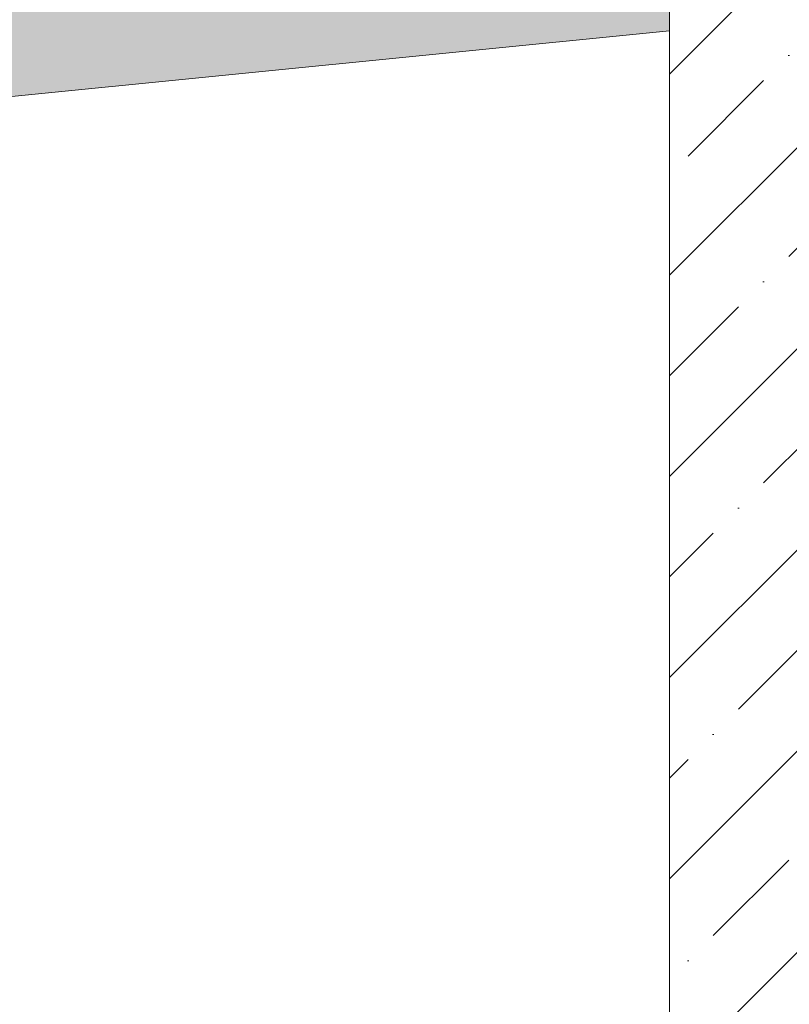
# Model space of a CAD drawing. Header units: millimetres. Extents: x 119219 to 750800, y -8933 to 168688.
# Tile 36 of 115: x 525683 to 526116, y -449 to 105. Entities that reach past the tile are written whole.
import ezdxf

# ---------------------------------------------------------------- set-up
doc = ezdxf.new("R2010")
doc.units = ezdxf.units.MM
doc.header["$MEASUREMENT"] = 0
for name, color, linetype, lineweight in [('0_Ном._пера__1', 7, 'Continuous', 0), ('АР-рампа.АР_Ном._пера__1', 7, 'Continuous', 0), ('АР-Стены_внешние_.АР_Ном._пера__1', 7, 'Continuous', 0)]:
    doc.layers.add(name, color=color, linetype=linetype, lineweight=lineweight)
pattern_1 = [(45, (0, 0), (-56.568542, 56.568542), []), (45, (-28.284, 28.284), (-56.568542, 56.568542), [60, -20, 0, -20])]

msp = doc.modelspace()

# ---------------------------------------------------------------- hatches: boundary and pattern name
at = {"layer": '0_Ном._пера__1', "linetype": 'Continuous', "lineweight": 0}
h = msp.add_hatch(dxfattribs=at)
h.set_pattern_fill('Железобетон__project__ув_3A', style=0, pattern_type=2)
h.set_pattern_definition(pattern_1)
h.paths.add_polyline_path([(515882.094, -999.998), (518882.094, -699.998), (523048.761, 50.002), (526048.761, 350.002), (526048.761, 98.755), (523083.396, -197.781), (518916.73, -947.781), (517025.925, -1136.862), (517025.925, -1399.998), (508847.034, -1399.998), (508846.945, -1149.998), (515882.147, -1149.998)])
h = msp.add_hatch(dxfattribs=at)
h.set_pattern_fill('Железобетон__project__ув_3A', style=0, pattern_type=2)
h.set_pattern_definition(pattern_1)
h.paths.add_polyline_path([(526048.761, -4749.998), (526048.761, 349.992), (526348.761, 349.992), (526348.761, -4749.998)])

# ---------------------------------------------------------------- linework, layer by layer
at = {"layer": '0_Ном._пера__1', "color": 7, "linetype": 'Continuous', "lineweight": 0, "flags": 128}
for points in [[(515882.094, -999.998), (518882.094, -699.998), (523048.761, 50.002), (526048.761, 350.002), (526048.761, 98.755), (523083.396, -197.781), (518916.73, -947.781), (517025.925, -1136.862), (517025.925, -1399.998), (508847.034, -1399.998), (508846.945, -1149.998), (515882.147, -1149.998)], [(526048.761, -4749.998), (526048.761, 349.992), (526348.761, 349.992), (526348.761, -4749.998)]]:
    msp.add_lwpolyline(points, close=True, dxfattribs=at)
at = {"layer": 'АР-рампа.АР_Ном._пера__1', "color": 7, "linetype": 'Continuous', "lineweight": 5, "flags": 128}
msp.add_lwpolyline([(526048.761, 98.755), (523083.396, -197.781), (519588, -826.953)], dxfattribs=at)
at = {"layer": 'АР-Стены_внешние_.АР_Ном._пера__1', "color": 7, "linetype": 'Continuous', "lineweight": 5}
msp.add_line((526048.761, 98.755), (526048.761, -4599.998), dxfattribs=at)

doc.saveas('drawing.dxf')
